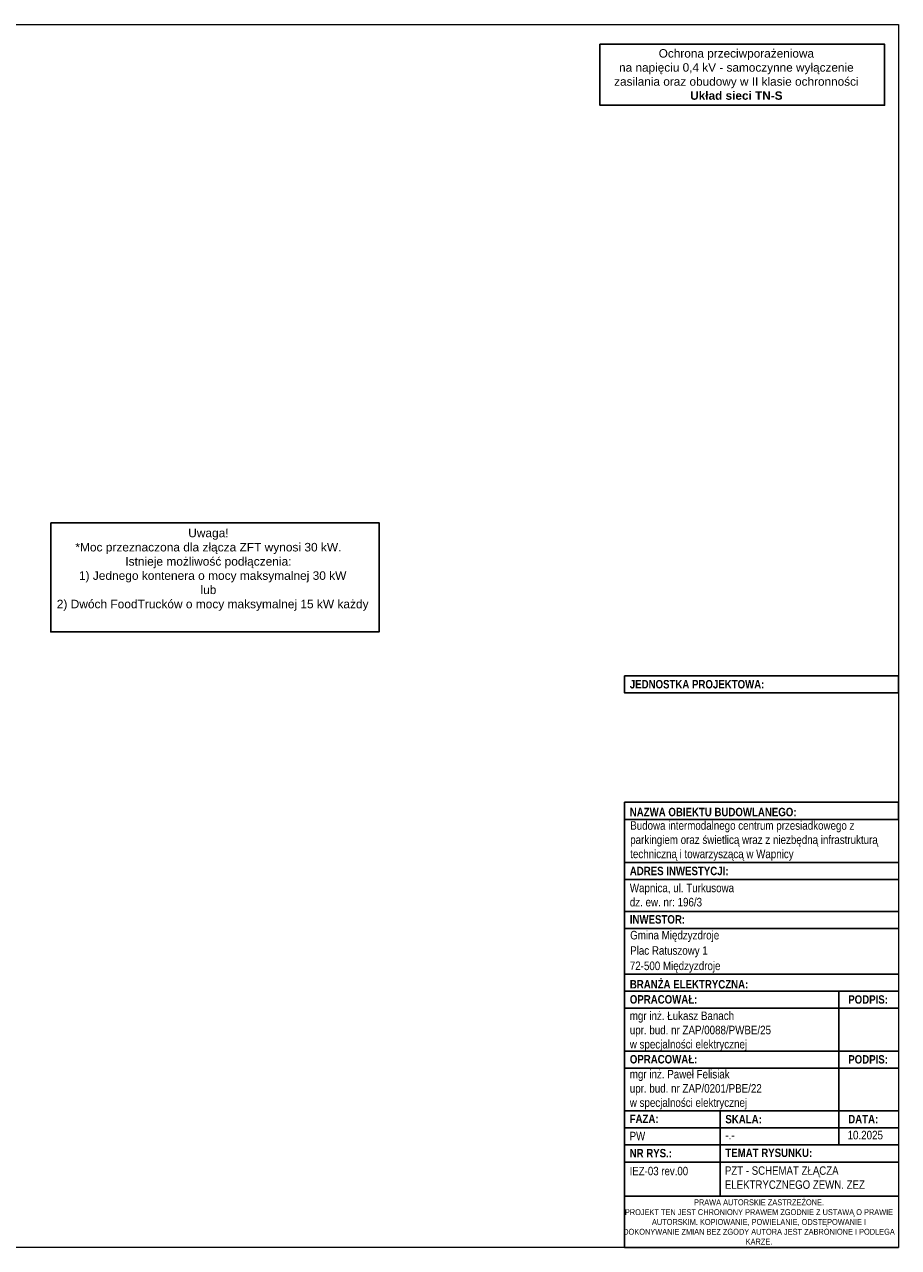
# Model space of a CAD drawing. Header units: millimetres. Extents: x 2358 to 2768, y 1132 to 1419.
# Tile 3 of 3: x 2563 to 2768, y 1132 to 1419. Entities that reach past the tile are written whole.
import ezdxf

# ---------------------------------------------------------------- set-up
doc = ezdxf.new("R2010")
doc.units = ezdxf.units.MM
doc.layers.add('#elektryczne', color=7, linetype='Continuous', lineweight=20)
doc.layers.add('A_TABELKA', color=7, linetype='Continuous', lineweight=0)
doc.layers.add('2D - Rysunki i Obrazki', color=7, linetype='Continuous')
doc.layers.add('EB_Tabelka', color=7, linetype='Continuous')
doc.styles.add('ARIAL', font='arial.ttf')
doc.styles.add('GENERATED_STYLE_1', font='arial.ttf')
doc.styles.add('GENERATED_STYLE_2', font='ARIALN.TTF')
doc.styles.add('TAHOMA', font='tahoma.ttf', dxfattribs={"width": 0.8})

msp = doc.modelspace()

# ---------------------------------------------------------------- linework, layer by layer
at = {"layer": '#elektryczne'}
msp.add_lwpolyline([(2358.43, 1132.27), (2358.43, 1419.27), (2768.43, 1419.27), (2768.43, 1132.27)], close=True, dxfattribs=at)
at = {"layer": '2D - Rysunki i Obrazki', "linetype": 'Continuous', "ltscale": 0.1}
for p, q in [((2704.2, 1232.73), (2704.2, 1132.27)), ((2704.21, 1222.63), (2768.44, 1222.63)), ((2704.21, 1218.62), (2768.44, 1218.62)), ((2704.21, 1211.13), (2768.44, 1211.13)), ((2704.21, 1207.12), (2768.44, 1207.12)), ((2704.21, 1196.45), (2768.44, 1196.45)), ((2704.21, 1196.45), (2768.44, 1196.45)), ((2704.2, 1192.43), (2768.44, 1192.43)), ((2754.43, 1192.43), (2754.43, 1156.36)), ((2704.2, 1188.42), (2768.44, 1188.42)), ((2704.2, 1178.38), (2768.44, 1178.38)), ((2704.2, 1178.38), (2768.44, 1178.38)), ((2704.2, 1178.38), (2768.44, 1178.38)), ((2704.2, 1174.36), (2768.44, 1174.36)), ((2704.2, 1174.36), (2768.44, 1174.36)), ((2704.2, 1164.33), (2768.44, 1164.33)), ((2704.2, 1164.33), (2768.44, 1164.33)), ((2704.2, 1164.33), (2768.44, 1164.33)), ((2704.2, 1164.33), (2768.44, 1164.33)), ((2726.62, 1164.33), (2726.62, 1144.31)), ((2704.2, 1160.37), (2768.44, 1160.37)), ((2704.2, 1156.36), (2768.44, 1156.36)), ((2726.62, 1156.37), (2726.62, 1144.31)), ((2704.2, 1152.34), (2768.44, 1152.34)), ((2704.2, 1144.31), (2768.44, 1144.31)), ((2704.2, 1144.31), (2768.43, 1144.31)), ((2704.2, 1132.27), (2768.43, 1132.27))]:
    msp.add_line(p, q, dxfattribs=at)
at = {"layer": '2D - Rysunki i Obrazki', "linetype": 'Continuous', "ltscale": 0.1, "flags": 128}
for points in [[(2704.2, 1266.44), (2768.44, 1266.44), (2768.44, 1262.43), (2704.2, 1262.43)], [(2704.2, 1236.75), (2768.44, 1236.75), (2768.44, 1232.73), (2704.2, 1232.73)]]:
    msp.add_lwpolyline(points, close=True, dxfattribs=at)
at = {"layer": 'EB_Tabelka', "lineweight": -3}
msp.add_lwpolyline([(2698.41, 1414.62), (2765.17, 1414.62), (2765.17, 1400.3), (2698.41, 1400.3)], close=True, dxfattribs=at)
at = {"layer": 'EB_Tabelka', "color": 1, "lineweight": -3}
msp.add_lwpolyline([(2569.61, 1302.36), (2646.61, 1302.36), (2646.61, 1276.71), (2569.61, 1276.71)], close=True, dxfattribs=at)

# ---------------------------------------------------------------- texts
at = {"layer": '2D - Rysunki i Obrazki', "linetype": 'Continuous', "attachment_point": 7}
for s, insert, char_height, style in [('\\A1;{\\fArial Narrow|b1|i0|c238|p34;JEDNOSTKA PROJEKTOWA:}', (2705.42, 1263.44), 1.9765, 'GENERATED_STYLE_2'), ('\\A1;{\\fArial Narrow|b1|i0|c238|p34;NAZWA OBIEKTU BUDOWLANEGO:}', (2705.41, 1233.45), 1.9765, 'GENERATED_STYLE_2'), ('\\A1;{\\fArial Narrow|b1|i0|c238|p34;ADRES INWESTYCJI:}', (2705.42, 1219.62), 1.9765, 'GENERATED_STYLE_2'), ('{\\fArial Narrow|b0|i0|c238|p34;Wapnica, ul. Turkusowa\\Pdz. ew. nr: 196/3}', (2705.42, 1212.29), 2, 'GENERATED_STYLE_1'), ('\\A1;{\\fArial Narrow|b1|i0|c238|p34;INWESTOR:}', (2705.42, 1208.26), 1.9765, 'GENERATED_STYLE_2'), ('\\pxl0.04167,sm1.07917;{\\fArial Narrow|b0|i0|c238|p34;Gmina Międzyzdroje\\PPlac Ratuszowy 1\\P\\pl0,s*;72-500 Międzyzdroje}', (2705.42, 1196.77), 2, 'GENERATED_STYLE_1'), ('\\A1;{\\fArial Narrow|b1|i0|c238|p34;BRANŻA ELEKTRYCZNA:}', (2705.42, 1193.03), 1.9765, 'GENERATED_STYLE_2'), ('\\A1;{\\fArial Narrow|b1|i0|c238|p34;OPRACOWAŁ:}', (2705.42, 1189.49), 1.9765, 'GENERATED_STYLE_2'), ('\\A1;{\\fArial Narrow|b1|i0|c238|p34;PODPIS:}', (2756.65, 1189.46), 1.9765, 'GENERATED_STYLE_2'), ('{\\fArial Narrow|b0|i0|c238|p34;mgr inż. Łukasz Banach\\Pupr. bud. nr ZAP/0088/PWBE/25\\Pw specjalności elektrycznej}', (2705.42, 1178.38), 2, 'GENERATED_STYLE_1'), ('\\A1;{\\fArial Narrow|b1|i0|c238|p34;OPRACOWAŁ:}', (2705.42, 1175.44), 1.9765, 'GENERATED_STYLE_2'), ('\\A1;{\\fArial Narrow|b1|i0|c238|p34;PODPIS:}', (2756.65, 1175.41), 1.9765, 'GENERATED_STYLE_2'), ('\\A1;{\\fArial Narrow|b1|i0|c238|p34;FAZA:}', (2705.38, 1161.5), 1.9765, 'GENERATED_STYLE_2'), ('\\A1;{\\fArial Narrow|b1|i0|c238|p34;SKALA:}', (2727.83, 1161.37), 1.9765, 'GENERATED_STYLE_2'), ('\\A1;{\\fArial Narrow|b1|i0|c238|p34;DATA:}', (2756.65, 1161.42), 1.9765, 'GENERATED_STYLE_2'), ('\\A1;{\\fArial Narrow|b0|i0|c238|p34;10.2025}', (2756.49, 1157.63), 2.0044, 'GENERATED_STYLE_1'), ('\\A1;{\\fArial Narrow|b0|i0|c238|p34;-.-}', (2727.83, 1157.63), 2.0044, 'GENERATED_STYLE_1'), ('\\A1;{\\fArial Narrow|b1|i0|c238|p34;NR RYS.:}', (2705.38, 1153.4), 1.9765, 'GENERATED_STYLE_2'), ('\\A1;{\\fArial Narrow|b1|i0|c238|p34;TEMAT RYSUNKU:}', (2727.82, 1153.48), 1.9765, 'GENERATED_STYLE_2')]:
    msp.add_mtext(s, dxfattribs=dict(at, insert=insert, char_height=char_height, style=style))
at = {"layer": '2D - Rysunki i Obrazki', "linetype": 'Continuous', "attachment_point": 7, "style": 'GENERATED_STYLE_1'}
for s, insert, char_height, width in [('{\\fArial Narrow|b0|i0|c238|p34;Budowa intermodalnego centrum przesiadkowego z parkingiem oraz świetlicą wraz z niezbędną infrastrukturą techniczną i towarzyszącą w Wapnicy}', (2705.51, 1223.03), 2, 62.0014), ('{\\fArial Narrow|b0|i0|c238|p34;mgr inż. Paweł Felisiak\\Pupr. bud. nr ZAP/0201/PBE/22\\Pw specjalności elektrycznej}', (2705.42, 1164.68), 2, 47.5243), ('\\A1;{\\fArial Narrow|b0|i0|c238|p34;PW}', (2705.38, 1157.45), 1.9765, 11.8489)]:
    msp.add_mtext(s, dxfattribs=dict(at, insert=insert, char_height=char_height, width=width))
at = {"layer": 'A_TABELKA', "linetype": 'Continuous'}
for s, insert, char_height, width, attachment_point, style in [('\\A1;{\\fArial Narrow|b0|i0|c238|p34;IEZ-03 rev.00}', (2705.38, 1149.2), 1.9765, 16.5642, 7, 'GENERATED_STYLE_1'), ('\\A1;{\\fArial Narrow|b0|i0|c238|p34;PZT - SCHEMAT ZŁĄCZA ELEKTRYCZNEGO ZEWN. ZEZ}', (2727.72, 1146.02), 1.9765, 38.5063, 7, 'GENERATED_STYLE_1'), ('{\\fArial Narrow|b0|i0|c238|p34;\\W1;PRAWA AUTORSKIE ZASTRZEŻONE.\\PPROJEKT TEN JEST CHRONIONY PRAWEM ZGODNIE Z USTAWĄ O PRAWIE AUTORSKIM. KOPIOWANIE, POWIELANIE, ODSTĘPOWANIE I DOKONYWANIE ZMIAN BEZ ZGODY AUTORA JEST ZABRONIONE I PODLEGA KARZE.}', (2735.72, 1138.27), 1.38353, 58.2743, 5, 'ARIAL')]:
    msp.add_mtext(s, dxfattribs=dict(at, insert=insert, char_height=char_height, width=width, attachment_point=attachment_point, style=style))
at = {"layer": 'EB_Tabelka', "lineweight": -3, "ltscale": 0.1, "attachment_point": 6, "style": 'TAHOMA'}
for s, insert, char_height, width in [('\\pxi-1.5,qc;{\\fArial|b0|i0|c0|p34;\\H0.8x;\\W1;Ochrona \\fArial|b0|i0|c238|p34;przeciwporażeniowa\\Pna napięciu 0,4 kV - samoczynne wyłączenie\\Pzasilania oraz obudowy w II klasie ochronności\\fArial|b1|i0|c0|p34;\\PUkład sieci TN\\fArial|b1|i0|c238|p34;-\\fArial|b1|i0|c0|p34;S\\H1.25x; }', (2767.94, 1407.52), 2.475, 71.3446), ('\\pxi-1.5,qc,t15;{\\fArial|b0|i0|c238|p34;\\W1;\\C1;Uwaga!\\P*Moc przeznaczona dla złącza ZFT wynosi 30 kW.\\PIstnieje możliwość podłączenia:\\P\\pi-3,l2.5,t2.5,15;1)^IJednego kontenera o mocy maksymalnej 30 kW\\P\\pi-1.5,l0,t15;lub\\P\\pi-3,l2.5,t2.5,15;2)^IDwóch FoodTrucków o mocy maksymalnej 15 kW każdy}', (2646.61, 1291.31), 2, 77.061)]:
    msp.add_mtext(s, dxfattribs=dict(at, insert=insert, char_height=char_height, width=width))

doc.saveas('drawing.dxf')
